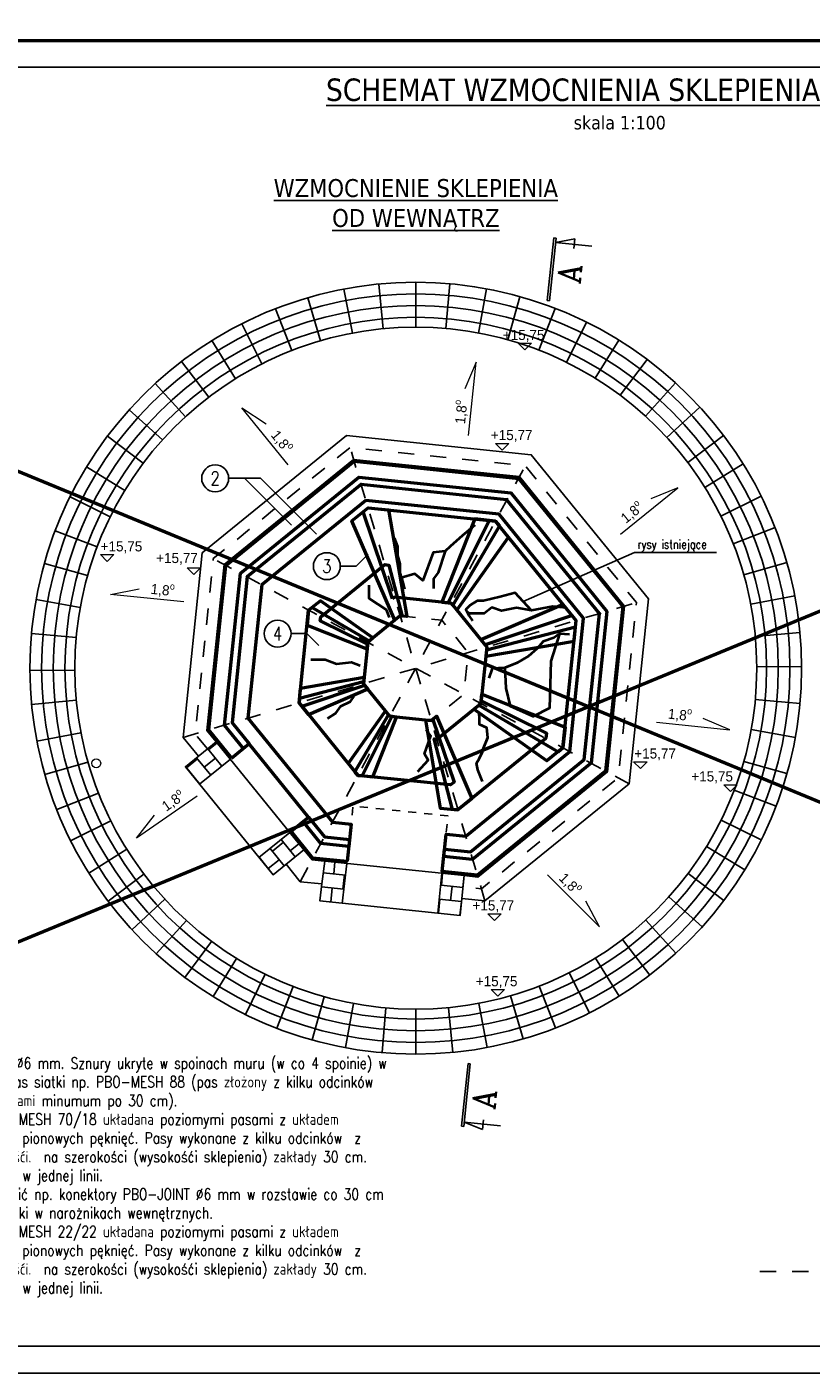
# Model space of a CAD drawing. Header units: millimetres. Extents: x 67877 to 166263, y -957 to 33454.
# Tile 91 of 98: x 142007 to 150745, y -957 to 14043. Entities that reach past the tile are written whole.
import ezdxf
from ezdxf.enums import TextEntityAlignment as Align

# ---------------------------------------------------------------- set-up
doc = ezdxf.new("R2010")
doc.units = ezdxf.units.MM
doc.linetypes.add('Przerywana', pattern=[360, 180, -180])
for name, color, linetype, lineweight in [('0_Nr_pióra__1', 7, 'Continuous', 13), ('0_Nr_pióra__28', 7, 'Continuous', 25), ('0_Nr_pióra__7', 7, 'Continuous', 20), ('bj numerki', 2, 'Continuous', 30), ('bj rysy', 1, 'Continuous', 40), ('inw_ściany zewnętrzne_Nr_pióra__87', 7, 'Continuous', 13), ('numerki', 3, 'Continuous', 20), ('tynk_bj opis', 2, 'Continuous', 20)]:
    doc.layers.add(name, color=color, linetype=linetype, lineweight=lineweight)
for name, color, linetype in [('1', 2, 'Continuous'), ('bj kreskowanie', 8, 'Continuous'), ('bj linia odniesienia', 4, 'Continuous'), ('bj opis', 2, 'Continuous'), ('bj opis duży', 5, 'Continuous')]:
    doc.layers.add(name, color=color, linetype=linetype)
for name, color, linetype, lineweight, true_color in [('bj pbo joint', 7, 'Continuous', 50, 0x0000e0), ('bj siatka PBO-MESH 22na22', 7, 'Continuous', 50, 0xfe23c8), ('bj siatka PBO-MESH 70na18', 7, 'Continuous', 50, 0x009300)]:
    doc.layers.add(name, color=color, linetype=linetype, lineweight=lineweight, true_color=true_color)
doc.styles.add('Beta', font='simplex.shx', dxfattribs={"width": 0.8, "height": 12.5})
doc.styles.add('GENERATED_STYLE_2', font='arial.ttf')
doc.styles.add('STYL_AUTOMATYCZNY_1', font='GOTHIC.TTF')
doc.styles.add('TXT5', font='COMPLEX.shx', dxfattribs={"height": 100})

# ---------------------------------------------------------------- blocks, each defined once
blk = doc.blocks.new('Wymiary_38_4', base_point=(695768, 3995))
at = {"layer": '0_Nr_pióra__1', "linetype": 'Continuous'}
for p, q in [((695768, 3995), (695693, 4070)), ((695693, 4070), (695843, 4070)), ((695843, 4070), (695768, 3995))]:
    blk.add_line(p, q, dxfattribs=at)
at = {"layer": '0_Nr_pióra__1', "insert": (695523, 4085), "char_height": 112.5, "attachment_point": 7, "style": 'STYL_AUTOMATYCZNY_1'}
blk.add_mtext('\\A1;{\\pql;\\fCentury Gothic|b0|i0|c238|p34;+15,77}', dxfattribs=at)
blk = doc.blocks.new('Wymiary_39_4', base_point=(697394, 5688))
at = {"layer": '0_Nr_pióra__1', "linetype": 'Continuous'}
for p, q in [((697394, 5688), (697319, 5763)), ((697319, 5763), (697469, 5763)), ((697469, 5763), (697394, 5688))]:
    blk.add_line(p, q, dxfattribs=at)
at = {"layer": '0_Nr_pióra__1', "insert": (697326, 5778), "char_height": 112.5, "attachment_point": 7, "style": 'STYL_AUTOMATYCZNY_1'}
blk.add_mtext('\\A1;{\\pql;\\fCentury Gothic|b0|i0|c238|p34;+15,77}', dxfattribs=at)
blk = doc.blocks.new('Wymiary_40_4', base_point=(695855, 9237))
at = {"layer": '0_Nr_pióra__1', "linetype": 'Continuous'}
for p, q in [((695855, 9237), (695780, 9312)), ((695780, 9312), (695930, 9312)), ((695930, 9312), (695855, 9237))]:
    blk.add_line(p, q, dxfattribs=at)
at = {"layer": '0_Nr_pióra__1', "insert": (695728, 9327), "char_height": 112.5, "attachment_point": 7, "style": 'STYL_AUTOMATYCZNY_1'}
blk.add_mtext('\\A1;{\\pql;\\fCentury Gothic|b0|i0|c238|p34;+15,77}', dxfattribs=at)
blk = doc.blocks.new('Wymiary_41_4', base_point=(692418, 7850))
at = {"layer": '0_Nr_pióra__1', "linetype": 'Continuous'}
for p, q in [((692418, 7850), (692343, 7925)), ((692343, 7925), (692493, 7925)), ((692493, 7925), (692418, 7850))]:
    blk.add_line(p, q, dxfattribs=at)
at = {"layer": '0_Nr_pióra__1', "insert": (691998, 7957), "char_height": 112.5, "attachment_point": 7, "style": 'STYL_AUTOMATYCZNY_1'}
blk.add_mtext('\\A1;{\\pql;\\fCentury Gothic|b0|i0|c238|p34;+15,77}', dxfattribs=at)
blk = doc.blocks.new('Wymiary_42_4', base_point=(695806, 3151))
at = {"layer": '0_Nr_pióra__1', "linetype": 'Continuous'}
for p, q in [((695806, 3151), (695731, 3226)), ((695731, 3226), (695881, 3226)), ((695881, 3226), (695806, 3151))]:
    blk.add_line(p, q, dxfattribs=at)
at = {"layer": '0_Nr_pióra__1', "insert": (695560, 3241), "char_height": 112.5, "attachment_point": 7, "style": 'STYL_AUTOMATYCZNY_1'}
blk.add_mtext('\\A1;{\\pql;\\fCentury Gothic|b0|i0|c238|p34;+15,75}', dxfattribs=at)
blk = doc.blocks.new('Wymiary_43_4', base_point=(698398, 5433))
at = {"layer": '0_Nr_pióra__1', "linetype": 'Continuous'}
for p, q in [((698398, 5433), (698323, 5508)), ((698323, 5508), (698473, 5508)), ((698473, 5508), (698398, 5433))]:
    blk.add_line(p, q, dxfattribs=at)
at = {"layer": '0_Nr_pióra__1', "insert": (697962, 5523), "char_height": 112.5, "attachment_point": 7, "style": 'STYL_AUTOMATYCZNY_1'}
blk.add_mtext('\\A1;{\\pql;\\fCentury Gothic|b0|i0|c238|p34;+15,75}', dxfattribs=at)
blk = doc.blocks.new('Wymiary_44_4', base_point=(696107, 10352))
at = {"layer": '0_Nr_pióra__1', "linetype": 'Continuous'}
for p, q in [((696107, 10352), (696032, 10427)), ((696032, 10427), (696182, 10427)), ((696182, 10427), (696107, 10352))]:
    blk.add_line(p, q, dxfattribs=at)
at = {"layer": '0_Nr_pióra__1', "insert": (695861, 10442), "char_height": 112.5, "attachment_point": 7, "style": 'STYL_AUTOMATYCZNY_1'}
blk.add_mtext('\\A1;{\\pql;\\fCentury Gothic|b0|i0|c238|p34;+15,75}', dxfattribs=at)
blk = doc.blocks.new('Wymiary_45_4', base_point=(691452, 7997))
at = {"layer": '0_Nr_pióra__1', "linetype": 'Continuous'}
for p, q in [((691452, 7997), (691377, 8072)), ((691377, 8072), (691527, 8072)), ((691527, 8072), (691452, 7997))]:
    blk.add_line(p, q, dxfattribs=at)
at = {"layer": '0_Nr_pióra__1', "insert": (691379, 8087), "char_height": 112.5, "attachment_point": 7, "style": 'STYL_AUTOMATYCZNY_1'}
blk.add_mtext('\\A1;{\\pql;\\fCentury Gothic|b0|i0|c238|p34;+15,75}', dxfattribs=at)
blk = doc.blocks.new('P6')
at = {"layer": '1', "linetype": 'Continuous'}
for p, q in [((0, 80.9), (0, 0)), ((12.3, 41.7), (-9.2, 41.7)), ((0, 0), (12.3, 41.7)), ((9.6, -0.1), (-130.8, -0.1)), ((-130.8, -5.1), (-130.8, -0.1)), ((9.6, -5.1), (-130.8, -5.1)), ((9.6, -5.1), (9.6, -0.1))]:
    blk.add_line(p, q, dxfattribs=at)
at = {"layer": '1', "style": 'TXT5'}
blk.add_attdef('NR', text='', height=50, dxfattribs=at).set_placement((-22.7, 10), align=Align.RIGHT)

msp = doc.modelspace()

# ---------------------------------------------------------------- hatches: boundary and pattern name
at = {"layer": 'bj kreskowanie'}
h = msp.add_hatch(dxfattribs=at)
h.set_pattern_fill('APPIANRN', color=256, angle=129)
h.set_pattern_definition([(129, (144771.08, 4569.75), (-123.372, -99.905), []), (219, (144771.08, 4569.75), (-47.4444, -193.667), [158.75, -158.75])])
h.paths.add_polyline_path([(144592.66, 4789.506), (144935.814, 5068.106), (145093.39, 4874.019), (144750.236, 4595.419)])
h.paths.add_polyline_path([(143773.265, 5798.759), (144116.419, 6077.359), (144273.995, 5883.272), (143930.841, 5604.672)])
h = msp.add_hatch(dxfattribs=at)
h.set_pattern_fill('APPIANRN', color=256, angle=174)
h.set_pattern_definition([(174, (145272.02, 4303.53), (-16.594, -157.88), []), (264, (145272.02, 4303.53), (103.395, -170.492), [158.75, -158.75])])
h.paths.add_polyline_path([(145291.757, 4493.665), (145328.22, 4747.255), (145573.117, 4721.829), (145520.704, 4277.709), (145272.016, 4303.529)])
h.paths.add_polyline_path([(146853.363, 4331.532), (146833.622, 4141.396), (146584.959, 4167.214), (146584.965, 4167.274), (146631.297, 4611.964), (146878.963, 4586.25), (146879.8, 4586.163)])

# ---------------------------------------------------------------- linework, layer by layer
for p, q in [((143930.841, 5604.672), (144273.995, 5883.272)), ((144592.66, 4789.506), (144935.814, 5068.106)), ((145520.293, 4274.228), (145573.117, 4721.829)), ((146631.297, 4611.964), (146584.965, 4167.274))]:
    msp.add_line(p, q)
for points in [[(145318.194, 4748.296), (145184.164, 4762.212), (145093.39, 4874.019)], [(145291.757, 4493.665), (145052.256, 4518.531), (144894.644, 4712.661)]]:
    msp.add_lwpolyline(points)
at = {"layer": '0_Nr_pióra__1', "linetype": 'Continuous'}
msp.add_circle((142778.536, 5837.263), 50, dxfattribs=at)
at = {"layer": '0_Nr_pióra__28', "linetype": 'Continuous', "flags": 128}
for points in [[(143917.674, 5916.002), (143747.492, 6125.616), (143961.265, 8184.604), (145568.35, 9489.368), (147627.338, 9275.595), (148932.102, 7668.51), (148718.329, 5609.522), (147111.244, 4304.758), (146853.363, 4331.532), (146879.8, 4586.163), (146878.963, 4586.25), (145328.22, 4747.255), (145291.757, 4493.665), (145052.256, 4518.531), (144894.644, 4712.661)], [(144116.419, 6077.359), (144013.073, 6204.651), (144204.945, 8052.695), (145647.385, 9223.786), (147495.429, 9031.914), (148666.52, 7589.475), (148474.648, 5741.43), (147032.209, 4570.339), (146879.8, 4586.163)], [(146853.363, 4331.532), (146833.622, 4141.396), (145272.016, 4303.529), (145291.757, 4493.665)]]:
    msp.add_lwpolyline(points, dxfattribs=at)
at = {"layer": '0_Nr_pióra__28', "linetype": 'Przerywana', "flags": 128}
for points in [[(147111.244, 4304.758), (145568.35, 9489.368)], [(144017.651, 5997.171), (143881.09, 6165.374), (144083.846, 8118.249), (145608.107, 9355.77), (147560.982, 9153.014), (148798.503, 7628.752), (148595.747, 5675.877), (147071.486, 4438.356), (146866.662, 4459.622)], [(145052.256, 4518.531), (147627.338, 9275.595)], [(148718.329, 5609.522), (143961.265, 8184.604)], [(143747.492, 6125.616), (148932.102, 7668.51)]]:
    msp.add_lwpolyline(points, dxfattribs=at)
msp.add_lwpolyline([(146049.684, 6361.124), (146513.622, 6312.956), (146875.736, 6606.95), (146923.904, 7070.888), (146629.91, 7433.002), (146165.972, 7481.17), (145803.858, 7187.176), (145755.69, 6723.238)], close=True, dxfattribs=at)
at = {"layer": '0_Nr_pióra__28', "linetype": 'Continuous', "flags": 128}
msp.add_lwpolyline([(145093.39, 4874.019), (144750.236, 4595.419), (143773.265, 5798.759), (144116.419, 6077.359)], close=True, dxfattribs=at)
at = {"layer": '0_Nr_pióra__28', "linetype": 'Przerywana', "ltscale": 0.5, "flags": 128}
for points in [[(144284.673, 5891.942), (144483.609, 6053.454), (145145.428, 5238.288), (144935.814, 5068.106)], [(145573.117, 4721.829), (145640.904, 5361.247), (146699.084, 5251.382), (146631.297, 4611.964)]]:
    msp.add_lwpolyline(points, dxfattribs=at)
at = {"layer": '0_Nr_pióra__28', "linetype": 'Continuous'}
for radius in [4300, 3800]:
    msp.add_circle((146339.797, 6897.063), radius, dxfattribs=at)
at = {"layer": 'bj kreskowanie', "linetype": 'Continuous'}
for p, q in [((145632.992, 10630.497), (145539.816, 11121.738)), ((145975.583, 10679.568), (145927.66, 11177.267)), ((146339.797, 10697.063), (146339.797, 11197.063)), ((146676.58, 10681.859), (146720.712, 11179.907)), ((147037.786, 10632.155), (147129.451, 11123.681)), ((145278.412, 10545.565), (145138.582, 11025.614)), ((147366.092, 10555.603), (147500.957, 11037.071)), ((144959.209, 10437.144), (144777.387, 10902.913)), ((147712.023, 10440.394), (147892.413, 10906.719)), ((144626.263, 10288.523), (144400.636, 10734.721)), ((148020.683, 10304.845), (148241.689, 10753.35)), ((144332.405, 10123.321), (144068.123, 10547.767)), ((148339.566, 10128.05), (148602.542, 10553.308)), ((144032.424, 9916.068), (143728.677, 10313.23)), ((148618.077, 9938.117), (148917.705, 10338.396)), ((143773.909, 9699.704), (143436.161, 10068.386)), ((148899.06, 9705.754), (149235.674, 10075.472)), ((143517.101, 9440.872), (143145.571, 9775.484)), ((149137.946, 9467.899), (149505.999, 9806.332)), ((143302.726, 9180.71), (142903.005, 9481.08)), ((149371.467, 9187.873), (149770.264, 9489.471)), ((149562.599, 8910.191), (149986.554, 9175.261)), ((143097.831, 8879.106), (142671.16, 9139.782)), ((142934.89, 8583.998), (142486.797, 8805.837)), ((149740.711, 8592.031), (150188.121, 8815.247)), ((142788.88, 8249.886), (142321.587, 8427.756)), ((149877.586, 8283.972), (150343.017, 8466.659)), ((142682.916, 7929.874), (142201.699, 8065.632)), ((149994.228, 7938.504), (150475.026, 8075.741)), ((142600.761, 7574.623), (142108.748, 7663.634)), ((150072.19, 7610.549), (150563.258, 7704.637)), ((142555.38, 7240.597), (142057.415, 7285.655)), ((150123.391, 7249.53), (150621.216, 7296.118)), ((150139.787, 6912.839), (150639.782, 6915.126)), ((142539.877, 6876.295), (142039.885, 6873.418)), ((142556.621, 6539.621), (142058.852, 6492.446)), ((150123.805, 6548.554), (150621.717, 6502.908)), ((142608.298, 6178.666), (142117.341, 6083.998)), ((150078.079, 6214.584), (150569.986, 6124.993)), ((142686.597, 5850.8), (142205.962, 5712.996)), ((149995.456, 5859.427), (150476.512, 5723.101)), ((142803.696, 5505.473), (142338.482, 5322.237)), ((149889.163, 5539.543), (150356.245, 5361.122)), ((142940.886, 5197.573), (142493.74, 4973.83)), ((149742.71, 5205.602), (150190.541, 4983.234)), ((143119.423, 4879.626), (142695.78, 4614.056)), ((149579.47, 4910.689), (150005.832, 4649.509)), ((143310.833, 4602.168), (142912.393, 4300.099)), ((149374.169, 4609.325), (149773.536, 4308.482)), ((143544.734, 4322.42), (143177.08, 3983.553)), ((149159.537, 4349.418), (149530.671, 4014.367)), ((143783.851, 4084.845), (143447.674, 3714.73)), ((148902.374, 4090.887), (149239.687, 3721.807)), ((144065.157, 3852.815), (143766.002, 3452.183)), ((148643.653, 3874.831), (148946.931, 3477.31)), ((144343.843, 3663.209), (144081.369, 3237.642)), ((148343.379, 3667.93), (148607.159, 3243.171)), ((144662.983, 3486.793), (144442.507, 3038.028)), ((148049.375, 3503.076), (148274.475, 3056.613)), ((144971.754, 3351.606), (144791.915, 2885.068)), ((147716.205, 3354.846), (147897.477, 2888.863)), ((145317.869, 3236.808), (145183.574, 2755.181)), ((145646.218, 3160.641), (145555.133, 2669.008)), ((147042.194, 3162.289), (147134.79, 2670.938)), ((147396.923, 3246.805), (147536.186, 2766.591)), ((146007.531, 3111.366), (145963.986, 2613.266)), ((146339.797, 3097.063), (146339.797, 2597.063)), ((146704.011, 3114.557), (146751.934, 2616.859))]:
    msp.add_line(p, q, dxfattribs=at)
for radius in [4170, 4040, 3910]:
    msp.add_circle((146339.797, 6897.063), radius, dxfattribs=at)
at = {"layer": 'bj linia odniesienia', "linetype": 'Przerywana'}
msp.add_line((150174.487, 176.201), (160304.502, 176.201), dxfattribs=at)
at = {"layer": 'bj linia odniesienia'}
for points in [[(133263.095, 13892.948), (166263.095, 13892.948), (166263.095, 28742.948), (133263.095, 28742.948)], [(130263.095, -957.052), (166263.095, -957.052), (166263.095, 13892.948), (130263.095, 13892.948)], [(131263.095, -657.052), (165963.095, -657.052), (165963.095, 13592.948), (131263.095, 13592.948)]]:
    msp.add_lwpolyline(points, close=True, dxfattribs=at)
for points in [[(144953.889, 8490.735), (144431.458, 9013.165), (144254.605, 9013.165)], [(145232.051, 8389.426), (144608.312, 9013.165), (144431.458, 9013.165)], [(145808.274, 8166.905), (145675.801, 8034.432), (145498.947, 8034.432)], [(147538.291, 7639.076), (148777.923, 8185.538), (149690.809, 8185.538)], [(145259.205, 7150.192), (145126.732, 7282.665), (144949.879, 7282.665)]]:
    msp.add_lwpolyline(points, dxfattribs=at)
at = {"layer": 'bj opis', "ltscale": 2}
for centre in [(144104.605, 9013.165), (145348.947, 8034.432), (144799.879, 7282.665)]:
    msp.add_circle(centre, 150, dxfattribs=at)
at = {"layer": 'bj pbo joint'}
for p, q in [((146339.783, 6897.084), (146339.137, 6896.867)), ((146339.783, 6897.084), (146339.765, 6897.079)), ((146339.798, 6897.063), (146339.765, 6897.079)), ((146339.798, 6897.063), (146339.769, 6897.08)), ((146339.798, 6897.062), (146339.79, 6897.086)), ((146339.798, 6897.062), (146339.791, 6897.086)), ((146339.797, 6897.063), (146339.816, 6897.095)), ((146339.797, 6897.063), (146339.812, 6897.093)), ((146339.797, 6897.063), (146339.797, 6897.063)), ((146339.797, 6897.063), (146339.797, 6897.063)), ((146339.797, 6897.063), (146339.797, 6897.063)), ((145758.037, 6745.848), (145043.336, 6560.048)), ((145769.985, 6705.629), (145071.107, 6470.804)), ((147042.222, 6484.5), (147925.733, 5965.578))]:
    msp.add_line(p, q, dxfattribs=at)
for points in [[(145807.924, 8684.323), (146037.399, 8660.498), (146241.739, 7473.304), (146165.972, 7481.17), (146106.834, 7433.157), (145628.813, 8538.907), (145807.924, 8684.323)], [(147227.49, 8536.938), (146998.014, 8560.763), (146630.689, 7633.996), (146732.964, 7623.378), (146797.774, 7543.55), (147372.907, 8357.827), (147227.49, 8536.938)], [(145146.017, 7543.277), (145128.725, 7375.881), (145795.991, 7111.409), (145803.858, 7187.176), (145862.996, 7235.189), (145276.721, 7649.281), (145146.017, 7543.277)], [(148127.057, 7428.936), (147981.641, 7608.046), (147066.579, 7212.461), (147131.39, 7132.634), (147120.771, 7030.359), (148103.232, 7199.46), (148127.057, 7428.936)], [(145039.187, 6509.106), (145056.479, 6676.502), (145763.718, 6798.988), (145755.93, 6723.213), (145804.005, 6664.125), (145145.463, 6378.622), (145039.187, 6509.106)], [(147979.672, 6009.37), (147800.561, 5863.953), (146986.284, 6439.085), (147066.112, 6503.896), (147076.73, 6606.17), (148003.497, 6238.845), (147979.672, 6009.37)], [(145693.196, 5703.826), (145860.58, 5686.414), (146125.529, 6353.491), (146049.767, 6361.412), (146001.796, 6420.584), (145587.285, 5834.606), (145693.196, 5703.826)], [(146809.923, 5317.29), (146968.345, 5445.909), (146572.76, 6360.969), (146513.622, 6312.956), (146447.475, 6319.823), (146610.659, 5337.975), (146809.923, 5317.29)]]:
    msp.add_lwpolyline(points, dxfattribs=at)
at = {"layer": 'bj rysy'}
for points in [[(146997.886, 8492.431), (146862.18, 8376.53), (146723.163, 8254.063), (146666.787, 8201.264), (146534.532, 8186.795), (146418.65, 7873.422), (146329.035, 7950.309), (146178.616, 7905.472)], [(146098.016, 8350.495), (146135.116, 8254.974), (146135.116, 8152.973), (146163.116, 8060.973), (146163.116, 7959.972), (146194.116, 7850.972), (146215.116, 7777.971)], [(146666.787, 8201.264), (146587.743, 7965.141), (146536.543, 7891.831), (146536.543, 7785.94)], [(146048.359, 7460.658), (146011.95, 7546.716), (146011.95, 7546.716), (145819.975, 7675.802), (145819.975, 7821.439)], [(147630.921, 7539.742), (147445.66, 7738.411), (147280.164, 7692.899), (147093.981, 7647.388), (147025.714, 7647.388), (146945.035, 7599.808), (146899.524, 7550.159), (146912.908, 7527.091)], [(148015.761, 7568.286), (147865.573, 7584.929), (147630.921, 7539.742), (147460.522, 7568.286), (147294.961, 7536.534), (147186.071, 7573.201), (147101.96, 7507.867), (146945.514, 7507.867), (146912.908, 7527.091), (146931.475, 7484.945), (146971.7, 7423.972)], [(148053.479, 7271.374), (147941.852, 7281.294), (147879.629, 7235.071), (147758.739, 7194.182), (147689.406, 7112.404), (147595.183, 7032.403), (147470.738, 6955.958), (147331.094, 6899.836), (147189.679, 6893.775), (147154.608, 6785.612)], [(147941.852, 7281.294), (147846.425, 6977.171), (147830.408, 6453.584), (147649.091, 6360.925), (147392.621, 6474.962)], [(145168.744, 6993.061), (145330.462, 6993.061), (145457.129, 6945.56), (145624.63, 6964.727), (145721.297, 6927.227)], [(147331.094, 6899.836), (147344.029, 6673.709), (147392.621, 6474.962)], [(145355.516, 6335.112), (145450.299, 6397.007), (145506.359, 6473.326), (145611.868, 6526.201), (145654.172, 6585.177)], [(147084.483, 5633.267), (147031.256, 5765.25), (147016.761, 5838.719), (147045.752, 5888.933), (147082.496, 5966.032), (147093.795, 6004.444), (147141.796, 6124.764), (147132.484, 6233.351), (147048.955, 6268.398), (147050.518, 6340.061), (147045.171, 6393.032)], [(146362.602, 5747.178), (146478.962, 5872.184), (146437.66, 5944.788), (146506.96, 6145.501), (146455.993, 6208.956)]]:
    msp.add_lwpolyline(points, dxfattribs=at)
at = {"layer": 'bj siatka PBO-MESH 22na22'}
for points in [[(146080.336, 7669.26), (145753.985, 8640.532), (145807.924, 8684.323), (147227.49, 8536.938), (147271.282, 8482.999), (146752.36, 7599.487), (146732.964, 7623.378), (146104.226, 7688.656)], [(145801.513, 7164.592), (145275.689, 7425.927), (145280.325, 7470.574), (145996.17, 8051.756), (146040.818, 8047.121), (146188.557, 7478.825), (146165.972, 7481.17), (145803.858, 7187.176)], [(145769.985, 6705.629), (145071.107, 6470.804), (145039.284, 6510.042), (145146.017, 7543.277), (145185.283, 7575.157), (145821.486, 7201.489), (145803.858, 7187.176), (145755.69, 6723.238)], [(145758.032, 6745.797), (145043.945, 6560.157), (145039.284, 6510.042), (145693.583, 5703.283), (145743.891, 5698.06), (146072.269, 6358.779), (146049.684, 6361.124), (145755.69, 6723.238)], [(146748.841, 5323.631), (146544.76, 6108.648), (146575.368, 6105.47), (147066.112, 6503.896), (147069.289, 6534.504), (147795.638, 6173.507), (147789.297, 6112.423), (146809.923, 5317.29)], [(146531.23, 6327.251), (146766.23, 5627.854), (146726.818, 5596.55), (145693.583, 5703.283), (145661.703, 5742.549), (146035.371, 6378.752), (146049.684, 6361.124), (146513.622, 6312.956)]]:
    msp.add_lwpolyline(points, close=True, dxfattribs=at)
for points in [[(146732.964, 7623.378), (146732.964, 7623.378), (147131.39, 7132.634), (147128.212, 7102.026), (148119.882, 7359.83), (148127.057, 7428.936), (147227.49, 8536.938), (147158.384, 8544.113), (146702.356, 7626.555), (146732.964, 7623.378)], [(147066.112, 6503.896), (147042.222, 6484.5), (147925.733, 5965.578), (147979.672, 6009.37), (148127.057, 7428.936), (148083.265, 7482.875), (147111.994, 7156.524), (147131.39, 7132.634), (147066.112, 6503.896)]]:
    msp.add_lwpolyline(points, dxfattribs=at)
at = {"layer": 'bj siatka PBO-MESH 70na18'}
msp.add_lwpolyline([(166263.095, -957.052), (130263.095, 13892.948), (166263.095, 13892.948), (130263.095, -957.052)], dxfattribs=at)
at = {"layer": 'bj siatka PBO-MESH 70na18', "linetype": 'Continuous', "flags": 128}
for points in [[(144289.522, 5895.878), (144033.822, 6210.825), (144223.983, 8042.39), (145653.559, 9203.038), (147485.124, 9012.877), (148645.772, 7583.301), (148455.611, 5751.736), (147026.035, 4591.088), (146633.362, 4631.857), (146659.18, 4880.52), (146948.852, 4850.445), (148217.641, 5880.553), (148386.414, 7506.118), (147356.307, 8774.907), (145730.742, 8943.681), (144461.952, 7913.573), (144293.179, 6288.008), (144483.609, 6053.454), (144284.673, 5891.942)], [(144239.865, 5957.041), (144033.822, 6210.825), (144223.983, 8042.39), (145653.559, 9203.038), (147485.124, 9012.877), (148645.772, 7583.301), (148455.611, 5751.736), (147026.035, 4591.088), (146633.362, 4631.857), (146659.18, 4880.52), (146948.852, 4850.445), (148217.641, 5880.553), (148386.414, 7506.118), (147356.307, 8774.907), (145730.742, 8943.681), (144461.952, 7913.573), (144293.179, 6288.008), (144483.609, 6053.454), (144284.673, 5891.942)]]:
    msp.add_lwpolyline(points, dxfattribs=at)
for points in [[(145083.32, 5187.864), (145145.428, 5238.288), (144483.609, 6053.454), (144421.501, 6003.03), (144210.185, 6263.309), (144385.802, 7954.794), (145706.043, 9026.675), (147397.528, 8851.057), (148469.409, 7530.817), (148293.791, 5839.331), (146973.55, 4767.451), (146651.327, 4800.906), (146677.328, 5049.55), (146896.368, 5026.808), (148055.822, 5968.148), (148210.052, 7453.634), (147268.711, 8613.088), (145783.226, 8767.318), (144623.772, 7825.977), (144469.542, 6340.492), (145410.882, 5181.038), (145619.503, 5159.378), (145619.503, 5159.378), (145593.148, 4910.77), (145282.065, 4943.068)], [(145575.226, 4741.717), (145194.47, 4781.249), (145194.47, 4781.249), (144951.341, 5080.712), (145145.428, 5238.288), (145323.287, 5019.219), (145601.582, 4990.325)]]:
    msp.add_lwpolyline(points, close=True, dxfattribs=at)
at = {"layer": 'inw_ściany zewnętrzne_Nr_pióra__87', "linetype": 'Continuous', "flags": 128}
for points in [[(146928.086, 9491.228), (147012.988, 10308.969), (146885.603, 10009.401)], [(144918.735, 9161.523), (144400.539, 9799.787), (144670.989, 9618.611)], [(148623.098, 8389.714), (149261.362, 8907.909), (148959.461, 8786.158)], [(143756.899, 7635.158), (142939.158, 7720.06), (143258.505, 7783.186)], [(149022.918, 6296.134), (149840.658, 6211.232), (149541.091, 6338.617)], [(143903.226, 5472.141), (143228.488, 5002.421), (143429.113, 5258.775)], [(147806.101, 4594.861), (148387.439, 4013.523), (148235.161, 4301.236)]]:
    msp.add_lwpolyline(points, dxfattribs=at)

# ---------------------------------------------------------------- block references
at = {"linetype": 'Continuous'}
for name, p in [('Wymiary_44_4', (147555.626, 10443.369)), ('Wymiary_40_4', (147303.269, 9327.924)), ('Wymiary_45_4', (142900.86, 8087.795)), ('Wymiary_41_4', (143866.864, 7940.937)), ('Wymiary_39_4', (148842.698, 5779.727)), ('Wymiary_43_4', (149846.075, 5524.31)), ('Wymiary_38_4', (147216.945, 4086.711)), ('Wymiary_42_4', (147254.477, 3242.323))]:
    msp.add_blockref(name, p, dxfattribs=at)
at = {"layer": 'bj numerki'}
ref = msp.add_blockref('P6', (147898.404, 11640.679), dxfattribs=dict(at, xscale=-5.000000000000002, yscale=5, zscale=5, rotation=264.0725391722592))
ref.add_attrib('NR', 'A', dxfattribs={"layer": '1', "height": 250, "rotation": 444.0725392, "style": 'TXT5'}).set_placement((148187.617, 11386.29), align=Align.RIGHT)
ref = msp.add_blockref('P6', (146880.74, 1838.895), dxfattribs=dict(at, xscale=5.000000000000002, yscale=5.000000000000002, zscale=5.000000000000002, rotation=264.0725391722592))
ref.add_attrib('NR', 'A', dxfattribs={"layer": '1', "height": 250, "rotation": 444.0725392, "style": 'TXT5'}).set_placement((147237.196, 2186.202), align=Align.RIGHT)

# ---------------------------------------------------------------- texts
at = {"layer": '0_Nr_pióra__7', "linetype": 'Continuous', "char_height": 112.5, "attachment_point": 8, "style": 'STYL_AUTOMATYCZNY_1'}
for insert, rotation in [((146934.434, 9741.985), 84.0725392), ((144776.316, 9368.008), 309.0725392), ((148804.898, 8562.537), 39.0725392), ((143510.186, 7680.46), 354.0725392), ((149273.675, 6289.786), 354.0725392), ((143686.801, 5345.336), 34.8438049), ((147996.775, 4431.88), 315)]:
    msp.add_mtext('\\A1;{\\pqc;\\fCentury Gothic|b0|i0|c238|p34;1,8\\fCentury Gothic|b0|i0|c238|p34;\\A1{\\H.66x;\\So^  ;}}', dxfattribs=dict(at, insert=insert, rotation=rotation))
at = {"layer": 'bj opis duży', "ltscale": 2, "char_height": 200, "attachment_point": 5, "style": 'Beta'}
for s, insert, width in [('{\\fTahoma|b0|i0|c238|p0;\\H1.25x;\\L\\W1;SCHEMAT WZMOCNIENIA SKLEPIENIA WIEŻY\\P\\H0.6x;\\lskala 1:100}', (148613.095, 13183.219), 12733.45238), ('{\\fTahoma|b0|i0|c238|p0;\\L\\W1;WZMOCNIENIE SKLEPIENIA^JOD WEWNĄTRZ}', (146340.536, 12054.333), 3983.45238)]:
    msp.add_mtext(s, dxfattribs=dict(at, insert=insert, width=width))
at = {"layer": 'bj opis duży', "insert": (139499.447, -110.442), "char_height": 54.6, "width": 7066.12226, "attachment_point": 7, "style": 'GENERATED_STYLE_2'}
msp.add_mtext('{\\Fcomplex.shx|c238;\\H2.5x;\\L LEGENDA:\\P\\pxi-4,l4,t4;\\A1;\\Fsimplex.shx|c238;\\H0.916685x;\\l\\W0.8;1.^IWklejone konektory PBO-JOINT %%C6 mm. Sznury ukryte w spoinach muru (w co 4 spoinie) w systemie FRCM. Równoważnie pas siatki np. PBO-MESH 88 (pas złożony z kilku odcinków siatki jednokierunkowej z zakładami minumum po 30 cm).\\P2.^ISiatka dwukierunkowa np. PBO-MESH 70/18 układana poziomymi pasami z układem włókien nośnych prostopadle do pionowych pęknięć. Pasy wykonane z kilku odcinków  z zakładami min. 30 cm na długośći.  na szerokości (wysokośći sklepienia) zakłady 30 cm. Zakłady pionowe mijankowo, nie w jednej linii.\\P3.^IWzdłuż krawędzi ostrosułpa wkleić np. konektory PBO-JOINT %%C6 mm w rozstawie co 30 cm w celu uniknięcia odrywania siatki w narożnikach wewnętrznych. \\P4.^ISiatka dwukierunkowa np. PBO-MESH 22/22 układana poziomymi pasami z układem włókien nośnych prostopadle do pionowych pęknięć. Pasy wykonane z kilku odcinków  z zakładami min. 30 cm na długośći.  na szerokości (wysokośći sklepienia) zakłady 30 cm. Zakłady pionowe mijankowo, nie w jednej linii.}', dxfattribs=at)
at = {"layer": 'numerki', "ltscale": 2, "style": 'Beta', "width": 0.8}
for s, p in [('2', (144104.605, 9013.165)), ('3', (145348.947, 8034.432)), ('4', (144799.879, 7282.665))]:
    msp.add_text(s, height=150, dxfattribs=at).set_placement(p, align=Align.MIDDLE_CENTER)
at = {"layer": 'tynk_bj opis', "ltscale": 2, "insert": (148810.759, 8261.535), "char_height": 100, "width": 2615.38928, "attachment_point": 4, "style": 'Beta'}
msp.add_mtext('rysy istniejące', dxfattribs=at)

doc.saveas('drawing.dxf')
